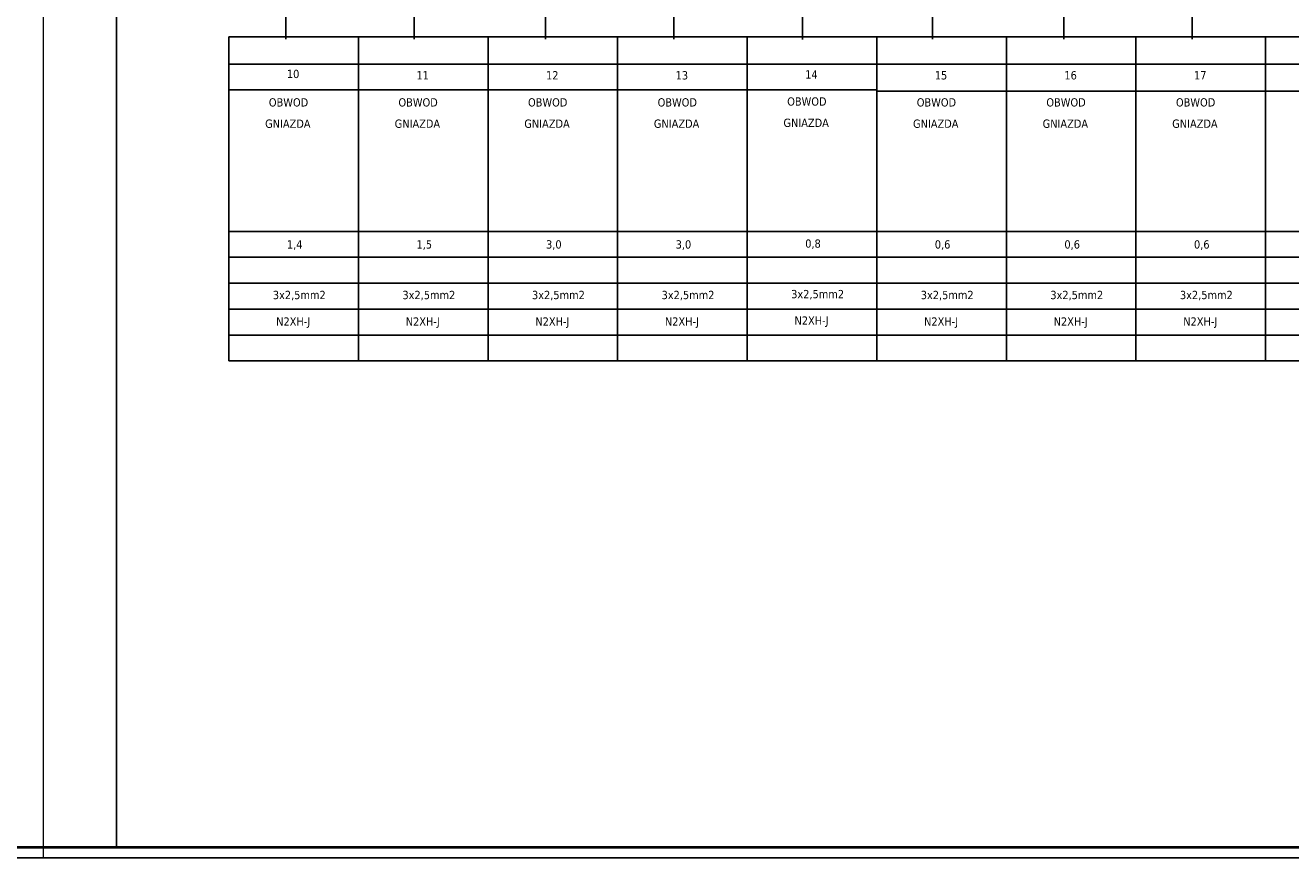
# Model space of a CAD drawing. Header units: millimetres. Extents: x 18084 to 47233, y 38174 to 56392.
# Tile 45 of 251: x 30406 to 32848, y 41994 to 43602. Entities that reach past the tile are written whole.
import ezdxf

# ---------------------------------------------------------------- set-up
doc = ezdxf.new("R2010")
doc.units = ezdxf.units.MM
doc.header["$LTSCALE"] = 100
for name, color, linetype in [('3', 7, 'Continuous'), ('4', 7, 'Continuous'), ('5', 7, 'Continuous'), ('E_ramka_wew', 10, 'Continuous')]:
    doc.layers.add(name, color=color, linetype=linetype)
doc.layers.add('_M_TABELKA RZUT CAŁOŚCI', color=7, linetype='Continuous', lineweight=20)
doc.styles.add('TAHOMA', font='tahoma.ttf')

# ---------------------------------------------------------------- blocks, each defined once
blk = doc.blocks.new('zw$8BC5')
at = {"layer": '3', "style": 'TAHOMA'}
blk.add_text('N2XH-J', height=16, dxfattribs=at).set_placement((-171.7, -34.4))

msp = doc.modelspace()

# ---------------------------------------------------------------- linework, layer by layer
at = {"linetype": 'Continuous'}
for p, q in [((30582.4, 42016.8), (30582.4, 44931.8)), ((34295.4, 42017), (24910.1, 42017)), ((34412, 42017), (25026.7, 42017)), ((35565.8, 42015.1), (26180.5, 42015.1))]:
    msp.add_line(p, q, dxfattribs=at)
at = {"color": 0}
for p, q in [((30799, 43579.3), (30799, 42954.3)), ((32049, 43579.3), (32049, 42954.3)), ((30799, 43527.6), (30799, 42954.3)), ((30799, 43527.6), (30799, 42954.3)), ((31049, 43527.6), (31049, 42954.3)), ((31299, 43527.6), (31299, 42954.3)), ((31299, 43527.6), (31299, 42954.3)), ((31549, 43527.6), (31549, 42954.3)), ((31799, 43527.6), (31799, 42954.3)), ((31799, 43527.6), (31799, 42954.3)), ((32049, 43527.6), (32049, 42954.3)), ((32299, 43527.6), (32299, 42954.3)), ((32299, 43527.6), (32299, 42954.3)), ((32549, 43527.6), (32549, 42954.3)), ((32799, 43527.6), (32799, 42954.3)), ((32799, 43527.6), (32799, 42954.3)), ((30799, 43526.6), (30940.7, 43526.6)), ((30940.7, 43526.6), (32049, 43526.6)), ((31028.4, 43477.6), (32049, 43477.6)), ((30798, 43204.3), (31049, 43204.3)), ((31048, 43204.3), (31299, 43204.3)), ((31298, 43204.3), (31549, 43204.3)), ((31548, 43204.3), (31799, 43204.3)), ((31798, 43204.3), (32049, 43204.3)), ((32048, 43204.3), (32299, 43204.3)), ((32298, 43204.3), (32549, 43204.3)), ((32548, 43204.3), (32799, 43204.3)), ((32798, 43204.3), (33049, 43204.3)), ((30798, 43154.3), (31049, 43154.3)), ((31048, 43154.3), (31299, 43154.3)), ((31298, 43154.3), (31549, 43154.3)), ((31548, 43154.3), (31799, 43154.3)), ((31798, 43154.3), (32049, 43154.3)), ((32048, 43154.3), (32299, 43154.3)), ((32298, 43154.3), (32549, 43154.3)), ((32548, 43154.3), (32799, 43154.3)), ((32798, 43154.3), (33049, 43154.3))]:
    msp.add_line(p, q, dxfattribs=at)
at = {"layer": '3', "color": 7}
for points in [[(30799, 43579.3), (30799, 43529.3)], [(30799, 43529.3), (30799, 43579.3)], [(30799, 43579.3), (30799, 43529.3)], [(30799, 43529.3), (30799, 43579.3)], [(30799, 42954.3), (30799, 43579.3)], [(30799, 43579.3), (31049, 43579.3)], [(30799, 43529.3), (30799, 43579.3)], [(30799, 43579.3), (30799, 43529.3)], [(30799, 42954.3), (30799, 43579.3)], [(30799, 43529.3), (30799, 43579.3)], [(30799, 43579.3), (30799, 43529.3)], [(30799, 43528.3), (30799, 43578.3)], [(30799, 43578.3), (30799, 43528.3)], [(30799, 43528.3), (30799, 43578.3)], [(30799, 43578.3), (30799, 43528.3)], [(30799, 43527.6), (30799, 43577.6)], [(30799, 43527.6), (30799, 43577.6)], [(31049, 43579.3), (31049, 43529.3)], [(31049, 43529.3), (31049, 43579.3)], [(31049, 42954.3), (31049, 43579.3)], [(31049, 43579.3), (31299, 43579.3)], [(31049, 43529.3), (31049, 43579.3)], [(31049, 43579.3), (31049, 43529.3)], [(31049, 42954.3), (31049, 43579.3)], [(31049, 43529.3), (31049, 43579.3)], [(31049, 43579.3), (31049, 43529.3)], [(31049, 43528.3), (31049, 43578.3)], [(31049, 43578.3), (31049, 43528.3)], [(31049, 43527.6), (31049, 43577.6)], [(31299, 43579.3), (31299, 43529.3)], [(31299, 43529.3), (31299, 43579.3)], [(31299, 43579.3), (31299, 43529.3)], [(31299, 43529.3), (31299, 43579.3)], [(31299, 42954.3), (31299, 43579.3)], [(31299, 43579.3), (31549, 43579.3)], [(31299, 43529.3), (31299, 43579.3)], [(31299, 43579.3), (31299, 43529.3)], [(31299, 42954.3), (31299, 43579.3)], [(31299, 43529.3), (31299, 43579.3)], [(31299, 43579.3), (31299, 43529.3)], [(31299, 43528.3), (31299, 43578.3)], [(31299, 43578.3), (31299, 43528.3)], [(31299, 43528.3), (31299, 43578.3)], [(31299, 43578.3), (31299, 43528.3)], [(31299, 43527.6), (31299, 43577.6)], [(31299, 43527.6), (31299, 43577.6)], [(31549, 43579.3), (31549, 43529.3)], [(31549, 43529.3), (31549, 43579.3)], [(31549, 42954.3), (31549, 43579.3)], [(31549, 43579.3), (31799, 43579.3)], [(31549, 43529.3), (31549, 43579.3)], [(31549, 43579.3), (31549, 43529.3)], [(31549, 42954.3), (31549, 43579.3)], [(31549, 43529.3), (31549, 43579.3)], [(31549, 43579.3), (31549, 43529.3)], [(31549, 43528.3), (31549, 43578.3)], [(31549, 43578.3), (31549, 43528.3)], [(31549, 43527.6), (31549, 43577.6)], [(31799, 43579.3), (31799, 43529.3)], [(31799, 43529.3), (31799, 43579.3)], [(31799, 43579.3), (31799, 43529.3)], [(31799, 43529.3), (31799, 43579.3)], [(31799, 42954.3), (31799, 43579.3)], [(31799, 43579.3), (32049, 43579.3)], [(31799, 43529.3), (31799, 43579.3)], [(31799, 43579.3), (31799, 43529.3)], [(31799, 42954.3), (31799, 43579.3)], [(31799, 43529.3), (31799, 43579.3)], [(31799, 43579.3), (31799, 43529.3)], [(31799, 43528.3), (31799, 43578.3)], [(31799, 43578.3), (31799, 43528.3)], [(31799, 43528.3), (31799, 43578.3)], [(31799, 43578.3), (31799, 43528.3)], [(31799, 43527.6), (31799, 43577.6)], [(31799, 43527.6), (31799, 43577.6)], [(32049, 43579.3), (32049, 43529.3)], [(32049, 43529.3), (32049, 43579.3)], [(32049, 42954.3), (32049, 43579.3)], [(32049, 43579.3), (32299, 43579.3)], [(32049, 43529.3), (32049, 43579.3)], [(32049, 43579.3), (32049, 43529.3)], [(32049, 42954.3), (32049, 43579.3)], [(32049, 43529.3), (32049, 43579.3)], [(32049, 43579.3), (32049, 43529.3)], [(32049, 43528.3), (32049, 43578.3)], [(32049, 43578.3), (32049, 43528.3)], [(32049, 43527.6), (32049, 43577.6)], [(32299, 43579.3), (32299, 43529.3)], [(32299, 43529.3), (32299, 43579.3)], [(32299, 43579.3), (32299, 43529.3)], [(32299, 43529.3), (32299, 43579.3)], [(32299, 42954.3), (32299, 43579.3)], [(32299, 43579.3), (32549, 43579.3)], [(32299, 43529.3), (32299, 43579.3)], [(32299, 43579.3), (32299, 43529.3)], [(32299, 42954.3), (32299, 43579.3)], [(32299, 43529.3), (32299, 43579.3)], [(32299, 43579.3), (32299, 43529.3)], [(32299, 43528.3), (32299, 43578.3)], [(32299, 43578.3), (32299, 43528.3)], [(32299, 43528.3), (32299, 43578.3)], [(32299, 43578.3), (32299, 43528.3)], [(32299, 43527.6), (32299, 43577.6)], [(32299, 43527.6), (32299, 43577.6)], [(32549, 43579.3), (32549, 43529.3)], [(32549, 43529.3), (32549, 43579.3)], [(32549, 42954.3), (32549, 43579.3)], [(32549, 43579.3), (32799, 43579.3)], [(32549, 43529.3), (32549, 43579.3)], [(32549, 43579.3), (32549, 43529.3)], [(32549, 42954.3), (32549, 43579.3)], [(32549, 43529.3), (32549, 43579.3)], [(32549, 43579.3), (32549, 43529.3)], [(32549, 43528.3), (32549, 43578.3)], [(32549, 43578.3), (32549, 43528.3)], [(32549, 43527.6), (32549, 43577.6)], [(32799, 43579.3), (32799, 43529.3)], [(32799, 43529.3), (32799, 43579.3)], [(32799, 43579.3), (32799, 43529.3)], [(32799, 43529.3), (32799, 43579.3)], [(32799, 42954.3), (32799, 43579.3)], [(32799, 43579.3), (33049, 43579.3)], [(32799, 43529.3), (32799, 43579.3)], [(32799, 43579.3), (32799, 43529.3)], [(32799, 42954.3), (32799, 43579.3)], [(32799, 43529.3), (32799, 43579.3)], [(32799, 43579.3), (32799, 43529.3)], [(32799, 43528.3), (32799, 43578.3)], [(32799, 43578.3), (32799, 43528.3)], [(32799, 43528.3), (32799, 43578.3)], [(32799, 43578.3), (32799, 43528.3)], [(32799, 43527.6), (32799, 43577.6)], [(32799, 43527.6), (32799, 43577.6)], [(30799, 43479.3), (30799, 43529.3)], [(30799, 43529.3), (30799, 43479.3)], [(30799, 43479.3), (30799, 43529.3)], [(30799, 43529.3), (30799, 43479.3)], [(31049, 43479.3), (31049, 43529.3)], [(31049, 43529.3), (31049, 43479.3)], [(31049, 43479.3), (31049, 43529.3)], [(31049, 43529.3), (31049, 43479.3)], [(32049, 43479.3), (32049, 43529.3)], [(32049, 43529.3), (32049, 43479.3)], [(32049, 43479.3), (32049, 43529.3)], [(32049, 43529.3), (32049, 43479.3)], [(30799, 43206.3), (30799, 43479.3)], [(30799, 43206.3), (30799, 43479.3)], [(30799, 43206.3), (30799, 43479.3)], [(30799, 43206.3), (30799, 43479.3)], [(31049, 43206.3), (31049, 43479.3)], [(31049, 43206.3), (31049, 43479.3)], [(31049, 43206.3), (31049, 43479.3)], [(31299, 43206.3), (31299, 43479.3)], [(31299, 43206.3), (31299, 43479.3)], [(31299, 43206.3), (31299, 43479.3)], [(31299, 43206.3), (31299, 43479.3)], [(31549, 43206.3), (31549, 43479.3)], [(31549, 43206.3), (31549, 43479.3)], [(31549, 43206.3), (31549, 43479.3)], [(31799, 43206.3), (31799, 43479.3)], [(31799, 43206.3), (31799, 43479.3)], [(31799, 43206.3), (31799, 43479.3)], [(31799, 43206.3), (31799, 43479.3)], [(32049, 43206.3), (32049, 43479.3)], [(32049, 43206.3), (32049, 43479.3)], [(32049, 43206.3), (32049, 43479.3)], [(32299, 43206.3), (32299, 43479.3)], [(32299, 43206.3), (32299, 43479.3)], [(32299, 43206.3), (32299, 43479.3)], [(32299, 43206.3), (32299, 43479.3)], [(32549, 43206.3), (32549, 43479.3)], [(32549, 43206.3), (32549, 43479.3)], [(32549, 43206.3), (32549, 43479.3)], [(32799, 43206.3), (32799, 43479.3)], [(32799, 43206.3), (32799, 43479.3)], [(32799, 43206.3), (32799, 43479.3)], [(32799, 43206.3), (32799, 43479.3)], [(30799, 43477.6), (30799, 43202.6)], [(30799, 43202.6), (30799, 43477.6)], [(30799, 43477.6), (30799, 43202.6)], [(30799, 43202.6), (30799, 43477.6)], [(31028.4, 43477.6), (30799, 43477.6)], [(31049, 43477.6), (31049, 43202.6)], [(31049, 43202.6), (31049, 43477.6)], [(31299, 43477.6), (31299, 43202.6)], [(31299, 43202.6), (31299, 43477.6)], [(31299, 43477.6), (31299, 43202.6)], [(31299, 43202.6), (31299, 43477.6)], [(31549, 43477.6), (31549, 43202.6)], [(31549, 43202.6), (31549, 43477.6)], [(31799, 43477.6), (31799, 43202.6)], [(31799, 43202.6), (31799, 43477.6)], [(31799, 43477.6), (31799, 43202.6)], [(31799, 43202.6), (31799, 43477.6)], [(32049, 43477.6), (32049, 43202.6)], [(32049, 43202.6), (32049, 43477.6)], [(32299, 43477.6), (32299, 43202.6)], [(32299, 43202.6), (32299, 43477.6)], [(32299, 43477.6), (32299, 43202.6)], [(32299, 43202.6), (32299, 43477.6)], [(32549, 43477.6), (32549, 43202.6)], [(32549, 43202.6), (32549, 43477.6)], [(32799, 43477.6), (32799, 43202.6)], [(32799, 43202.6), (32799, 43477.6)], [(32799, 43477.6), (32799, 43202.6)], [(32799, 43202.6), (32799, 43477.6)], [(30799, 43206.3), (30799, 43154.3)], [(30799, 43154.3), (30799, 43206.3)], [(30799, 43206.3), (30799, 43154.3)], [(30799, 43154.3), (30799, 43206.3)], [(30799, 43154.3), (30799, 43206.3)], [(30799, 43206.3), (30799, 43154.3)], [(30799, 43154.3), (30799, 43206.3)], [(30799, 43206.3), (30799, 43154.3)], [(30799, 43205.3), (30799, 43153.3)], [(30799, 43153.3), (30799, 43205.3)], [(30799, 43205.3), (30799, 43153.3)], [(30799, 43153.3), (30799, 43205.3)], [(30799, 43152.6), (30799, 43202.6)], [(30799, 43202.6), (30799, 43152.6)], [(30799, 43152.6), (30799, 43202.6)], [(30799, 43202.6), (30799, 43152.6)], [(31049, 43206.3), (31049, 43154.3)], [(31049, 43154.3), (31049, 43206.3)], [(31049, 43154.3), (31049, 43206.3)], [(31049, 43206.3), (31049, 43154.3)], [(31049, 43154.3), (31049, 43206.3)], [(31049, 43206.3), (31049, 43154.3)], [(31049, 43205.3), (31049, 43153.3)], [(31049, 43153.3), (31049, 43205.3)], [(31049, 43152.6), (31049, 43202.6)], [(31049, 43202.6), (31049, 43152.6)], [(31299, 43206.3), (31299, 43154.3)], [(31299, 43154.3), (31299, 43206.3)], [(31299, 43206.3), (31299, 43154.3)], [(31299, 43154.3), (31299, 43206.3)], [(31299, 43154.3), (31299, 43206.3)], [(31299, 43206.3), (31299, 43154.3)], [(31299, 43154.3), (31299, 43206.3)], [(31299, 43206.3), (31299, 43154.3)], [(31299, 43205.3), (31299, 43153.3)], [(31299, 43153.3), (31299, 43205.3)], [(31299, 43205.3), (31299, 43153.3)], [(31299, 43153.3), (31299, 43205.3)], [(31299, 43152.6), (31299, 43202.6)], [(31299, 43202.6), (31299, 43152.6)], [(31299, 43152.6), (31299, 43202.6)], [(31299, 43202.6), (31299, 43152.6)], [(31549, 43206.3), (31549, 43154.3)], [(31549, 43154.3), (31549, 43206.3)], [(31549, 43154.3), (31549, 43206.3)], [(31549, 43206.3), (31549, 43154.3)], [(31549, 43154.3), (31549, 43206.3)], [(31549, 43206.3), (31549, 43154.3)], [(31549, 43205.3), (31549, 43153.3)], [(31549, 43153.3), (31549, 43205.3)], [(31549, 43152.6), (31549, 43202.6)], [(31549, 43202.6), (31549, 43152.6)], [(31799, 43206.3), (31799, 43154.3)], [(31799, 43154.3), (31799, 43206.3)], [(31799, 43206.3), (31799, 43154.3)], [(31799, 43154.3), (31799, 43206.3)], [(31799, 43154.3), (31799, 43206.3)], [(31799, 43206.3), (31799, 43154.3)], [(31799, 43154.3), (31799, 43206.3)], [(31799, 43206.3), (31799, 43154.3)], [(31799, 43205.3), (31799, 43153.3)], [(31799, 43153.3), (31799, 43205.3)], [(31799, 43205.3), (31799, 43153.3)], [(31799, 43153.3), (31799, 43205.3)], [(31799, 43152.6), (31799, 43202.6)], [(31799, 43202.6), (31799, 43152.6)], [(31799, 43152.6), (31799, 43202.6)], [(31799, 43202.6), (31799, 43152.6)], [(32049, 43206.3), (32049, 43154.3)], [(32049, 43154.3), (32049, 43206.3)], [(32049, 43154.3), (32049, 43206.3)], [(32049, 43206.3), (32049, 43154.3)], [(32049, 43154.3), (32049, 43206.3)], [(32049, 43206.3), (32049, 43154.3)], [(32049, 43205.3), (32049, 43153.3)], [(32049, 43153.3), (32049, 43205.3)], [(32049, 43152.6), (32049, 43202.6)], [(32049, 43202.6), (32049, 43152.6)], [(32299, 43206.3), (32299, 43154.3)], [(32299, 43154.3), (32299, 43206.3)], [(32299, 43206.3), (32299, 43154.3)], [(32299, 43154.3), (32299, 43206.3)], [(32299, 43154.3), (32299, 43206.3)], [(32299, 43206.3), (32299, 43154.3)], [(32299, 43154.3), (32299, 43206.3)], [(32299, 43206.3), (32299, 43154.3)], [(32299, 43205.3), (32299, 43153.3)], [(32299, 43153.3), (32299, 43205.3)], [(32299, 43205.3), (32299, 43153.3)], [(32299, 43153.3), (32299, 43205.3)], [(32299, 43152.6), (32299, 43202.6)], [(32299, 43202.6), (32299, 43152.6)], [(32299, 43152.6), (32299, 43202.6)], [(32299, 43202.6), (32299, 43152.6)], [(32549, 43206.3), (32549, 43154.3)], [(32549, 43154.3), (32549, 43206.3)], [(32549, 43154.3), (32549, 43206.3)], [(32549, 43206.3), (32549, 43154.3)], [(32549, 43154.3), (32549, 43206.3)], [(32549, 43206.3), (32549, 43154.3)], [(32549, 43205.3), (32549, 43153.3)], [(32549, 43153.3), (32549, 43205.3)], [(32549, 43152.6), (32549, 43202.6)], [(32549, 43202.6), (32549, 43152.6)], [(32799, 43206.3), (32799, 43154.3)], [(32799, 43154.3), (32799, 43206.3)], [(32799, 43206.3), (32799, 43154.3)], [(32799, 43154.3), (32799, 43206.3)], [(32799, 43154.3), (32799, 43206.3)], [(32799, 43206.3), (32799, 43154.3)], [(32799, 43154.3), (32799, 43206.3)], [(32799, 43206.3), (32799, 43154.3)], [(32799, 43205.3), (32799, 43153.3)], [(32799, 43153.3), (32799, 43205.3)], [(32799, 43205.3), (32799, 43153.3)], [(32799, 43153.3), (32799, 43205.3)], [(32799, 43152.6), (32799, 43202.6)], [(32799, 43202.6), (32799, 43152.6)], [(32799, 43152.6), (32799, 43202.6)], [(32799, 43202.6), (32799, 43152.6)], [(30799, 43154.3), (30799, 43104.3)], [(30799, 43104.3), (30799, 43154.3)], [(30799, 43154.3), (30799, 43104.3)], [(30799, 43104.3), (30799, 43154.3)], [(30799, 43104.3), (30799, 43154.3)], [(30799, 43154.3), (30799, 43104.3)], [(30799, 43104.3), (30799, 43154.3)], [(30799, 43154.3), (30799, 43104.3)], [(30799, 43153.3), (30799, 43103.3)], [(30799, 43103.3), (30799, 43153.3)], [(30799, 43153.3), (30799, 43103.3)], [(30799, 43103.3), (30799, 43153.3)], [(30799, 43102.6), (30799, 43152.6)], [(30799, 43152.6), (30799, 43102.6)], [(30799, 43102.6), (30799, 43152.6)], [(30799, 43152.6), (30799, 43102.6)], [(31049, 43154.3), (31049, 43104.3)], [(31049, 43104.3), (31049, 43154.3)], [(31049, 43104.3), (31049, 43154.3)], [(31049, 43154.3), (31049, 43104.3)], [(31049, 43104.3), (31049, 43154.3)], [(31049, 43154.3), (31049, 43104.3)], [(31049, 43153.3), (31049, 43103.3)], [(31049, 43103.3), (31049, 43153.3)], [(31049, 43102.6), (31049, 43152.6)], [(31049, 43152.6), (31049, 43102.6)], [(31299, 43154.3), (31299, 43104.3)], [(31299, 43104.3), (31299, 43154.3)], [(31299, 43154.3), (31299, 43104.3)], [(31299, 43104.3), (31299, 43154.3)], [(31299, 43104.3), (31299, 43154.3)], [(31299, 43154.3), (31299, 43104.3)], [(31299, 43104.3), (31299, 43154.3)], [(31299, 43154.3), (31299, 43104.3)], [(31299, 43153.3), (31299, 43103.3)], [(31299, 43103.3), (31299, 43153.3)], [(31299, 43153.3), (31299, 43103.3)], [(31299, 43103.3), (31299, 43153.3)], [(31299, 43102.6), (31299, 43152.6)], [(31299, 43152.6), (31299, 43102.6)], [(31299, 43102.6), (31299, 43152.6)], [(31299, 43152.6), (31299, 43102.6)], [(31549, 43154.3), (31549, 43104.3)], [(31549, 43104.3), (31549, 43154.3)], [(31549, 43104.3), (31549, 43154.3)], [(31549, 43154.3), (31549, 43104.3)], [(31549, 43104.3), (31549, 43154.3)], [(31549, 43154.3), (31549, 43104.3)], [(31549, 43153.3), (31549, 43103.3)], [(31549, 43103.3), (31549, 43153.3)], [(31549, 43102.6), (31549, 43152.6)], [(31549, 43152.6), (31549, 43102.6)], [(31799, 43154.3), (31799, 43104.3)], [(31799, 43104.3), (31799, 43154.3)], [(31799, 43154.3), (31799, 43104.3)], [(31799, 43104.3), (31799, 43154.3)], [(31799, 43104.3), (31799, 43154.3)], [(31799, 43154.3), (31799, 43104.3)], [(31799, 43104.3), (31799, 43154.3)], [(31799, 43154.3), (31799, 43104.3)], [(31799, 43153.3), (31799, 43103.3)], [(31799, 43103.3), (31799, 43153.3)], [(31799, 43153.3), (31799, 43103.3)], [(31799, 43103.3), (31799, 43153.3)], [(31799, 43102.6), (31799, 43152.6)], [(31799, 43152.6), (31799, 43102.6)], [(31799, 43102.6), (31799, 43152.6)], [(31799, 43152.6), (31799, 43102.6)], [(32049, 43154.3), (32049, 43104.3)], [(32049, 43104.3), (32049, 43154.3)], [(32049, 43104.3), (32049, 43154.3)], [(32049, 43154.3), (32049, 43104.3)], [(32049, 43104.3), (32049, 43154.3)], [(32049, 43154.3), (32049, 43104.3)], [(32049, 43153.3), (32049, 43103.3)], [(32049, 43103.3), (32049, 43153.3)], [(32049, 43102.6), (32049, 43152.6)], [(32049, 43152.6), (32049, 43102.6)], [(32299, 43154.3), (32299, 43104.3)], [(32299, 43104.3), (32299, 43154.3)], [(32299, 43154.3), (32299, 43104.3)], [(32299, 43104.3), (32299, 43154.3)], [(32299, 43104.3), (32299, 43154.3)], [(32299, 43154.3), (32299, 43104.3)], [(32299, 43104.3), (32299, 43154.3)], [(32299, 43154.3), (32299, 43104.3)], [(32299, 43153.3), (32299, 43103.3)], [(32299, 43103.3), (32299, 43153.3)], [(32299, 43153.3), (32299, 43103.3)], [(32299, 43103.3), (32299, 43153.3)], [(32299, 43102.6), (32299, 43152.6)], [(32299, 43152.6), (32299, 43102.6)], [(32299, 43102.6), (32299, 43152.6)], [(32299, 43152.6), (32299, 43102.6)], [(32549, 43154.3), (32549, 43104.3)], [(32549, 43104.3), (32549, 43154.3)], [(32549, 43104.3), (32549, 43154.3)], [(32549, 43154.3), (32549, 43104.3)], [(32549, 43104.3), (32549, 43154.3)], [(32549, 43154.3), (32549, 43104.3)], [(32549, 43153.3), (32549, 43103.3)], [(32549, 43103.3), (32549, 43153.3)], [(32549, 43102.6), (32549, 43152.6)], [(32549, 43152.6), (32549, 43102.6)], [(32799, 43154.3), (32799, 43104.3)], [(32799, 43104.3), (32799, 43154.3)], [(32799, 43154.3), (32799, 43104.3)], [(32799, 43104.3), (32799, 43154.3)], [(32799, 43104.3), (32799, 43154.3)], [(32799, 43154.3), (32799, 43104.3)], [(32799, 43104.3), (32799, 43154.3)], [(32799, 43154.3), (32799, 43104.3)], [(32799, 43153.3), (32799, 43103.3)], [(32799, 43103.3), (32799, 43153.3)], [(32799, 43153.3), (32799, 43103.3)], [(32799, 43103.3), (32799, 43153.3)], [(32799, 43102.6), (32799, 43152.6)], [(32799, 43152.6), (32799, 43102.6)], [(32799, 43102.6), (32799, 43152.6)], [(32799, 43152.6), (32799, 43102.6)], [(31049, 43104.3), (30799, 43104.3)], [(30799, 43104.3), (31049, 43104.3)], [(30799, 43054.3), (30799, 43104.3)], [(30799, 43104.3), (30799, 43054.3)], [(30799, 43054.3), (30799, 43104.3)], [(30799, 43104.3), (30799, 43054.3)], [(31299, 43104.3), (31049, 43104.3)], [(31049, 43104.3), (31299, 43104.3)], [(31049, 43054.3), (31049, 43104.3)], [(31049, 43104.3), (31049, 43054.3)], [(31049, 43054.3), (31049, 43104.3)], [(31049, 43104.3), (31049, 43054.3)], [(31549, 43104.3), (31299, 43104.3)], [(31299, 43104.3), (31549, 43104.3)], [(31299, 43054.3), (31299, 43104.3)], [(31299, 43104.3), (31299, 43054.3)], [(31299, 43054.3), (31299, 43104.3)], [(31299, 43104.3), (31299, 43054.3)], [(31799, 43104.3), (31549, 43104.3)], [(31549, 43104.3), (31799, 43104.3)], [(31549, 43054.3), (31549, 43104.3)], [(31549, 43104.3), (31549, 43054.3)], [(31549, 43054.3), (31549, 43104.3)], [(31549, 43104.3), (31549, 43054.3)], [(32049, 43104.3), (31799, 43104.3)], [(31799, 43104.3), (32049, 43104.3)], [(31799, 43054.3), (31799, 43104.3)], [(31799, 43104.3), (31799, 43054.3)], [(31799, 43054.3), (31799, 43104.3)], [(31799, 43104.3), (31799, 43054.3)], [(32299, 43104.3), (32049, 43104.3)], [(32049, 43104.3), (32299, 43104.3)], [(32049, 43054.3), (32049, 43104.3)], [(32049, 43104.3), (32049, 43054.3)], [(32049, 43054.3), (32049, 43104.3)], [(32049, 43104.3), (32049, 43054.3)], [(32549, 43104.3), (32299, 43104.3)], [(32299, 43104.3), (32549, 43104.3)], [(32299, 43054.3), (32299, 43104.3)], [(32299, 43104.3), (32299, 43054.3)], [(32299, 43054.3), (32299, 43104.3)], [(32299, 43104.3), (32299, 43054.3)], [(32799, 43104.3), (32549, 43104.3)], [(32549, 43104.3), (32799, 43104.3)], [(32549, 43054.3), (32549, 43104.3)], [(32549, 43104.3), (32549, 43054.3)], [(32549, 43054.3), (32549, 43104.3)], [(32549, 43104.3), (32549, 43054.3)], [(33049, 43104.3), (32799, 43104.3)], [(32799, 43104.3), (33049, 43104.3)], [(32799, 43054.3), (32799, 43104.3)], [(32799, 43104.3), (32799, 43054.3)], [(32799, 43054.3), (32799, 43104.3)], [(32799, 43104.3), (32799, 43054.3)], [(31049, 43054.3), (30799, 43054.3)], [(30799, 43054.3), (31049, 43054.3)], [(30799, 43004.3), (30799, 43054.3)], [(30799, 43054.3), (30799, 43004.3)], [(30799, 43004.3), (30799, 43054.3)], [(30799, 43054.3), (30799, 43004.3)], [(31299, 43054.3), (31049, 43054.3)], [(31049, 43054.3), (31299, 43054.3)], [(31049, 43004.3), (31049, 43054.3)], [(31049, 43054.3), (31049, 43004.3)], [(31049, 43004.3), (31049, 43054.3)], [(31049, 43054.3), (31049, 43004.3)], [(31549, 43054.3), (31299, 43054.3)], [(31299, 43054.3), (31549, 43054.3)], [(31299, 43004.3), (31299, 43054.3)], [(31299, 43054.3), (31299, 43004.3)], [(31299, 43004.3), (31299, 43054.3)], [(31299, 43054.3), (31299, 43004.3)], [(31799, 43054.3), (31549, 43054.3)], [(31549, 43054.3), (31799, 43054.3)], [(31549, 43004.3), (31549, 43054.3)], [(31549, 43054.3), (31549, 43004.3)], [(31549, 43004.3), (31549, 43054.3)], [(31549, 43054.3), (31549, 43004.3)], [(32049, 43054.3), (31799, 43054.3)], [(31799, 43054.3), (32049, 43054.3)], [(31799, 43004.3), (31799, 43054.3)], [(31799, 43054.3), (31799, 43004.3)], [(31799, 43004.3), (31799, 43054.3)], [(31799, 43054.3), (31799, 43004.3)], [(32299, 43054.3), (32049, 43054.3)], [(32049, 43054.3), (32299, 43054.3)], [(32049, 43004.3), (32049, 43054.3)], [(32049, 43054.3), (32049, 43004.3)], [(32049, 43004.3), (32049, 43054.3)], [(32049, 43054.3), (32049, 43004.3)], [(32549, 43054.3), (32299, 43054.3)], [(32299, 43054.3), (32549, 43054.3)], [(32299, 43004.3), (32299, 43054.3)], [(32299, 43054.3), (32299, 43004.3)], [(32299, 43004.3), (32299, 43054.3)], [(32299, 43054.3), (32299, 43004.3)], [(32799, 43054.3), (32549, 43054.3)], [(32549, 43054.3), (32799, 43054.3)], [(32549, 43004.3), (32549, 43054.3)], [(32549, 43054.3), (32549, 43004.3)], [(32549, 43004.3), (32549, 43054.3)], [(32549, 43054.3), (32549, 43004.3)], [(33049, 43054.3), (32799, 43054.3)], [(32799, 43054.3), (33049, 43054.3)], [(32799, 43004.3), (32799, 43054.3)], [(32799, 43054.3), (32799, 43004.3)], [(32799, 43004.3), (32799, 43054.3)], [(32799, 43054.3), (32799, 43004.3)], [(31049, 43004.3), (30799, 43004.3)], [(30799, 43004.3), (31049, 43004.3)], [(30799, 43004.3), (30799, 42954.3)], [(30799, 42954.3), (30799, 43004.3)], [(30799, 43004.3), (30799, 42954.3)], [(30799, 42954.3), (30799, 43004.3)], [(31299, 43004.3), (31049, 43004.3)], [(31049, 43004.3), (31299, 43004.3)], [(31049, 43004.3), (31049, 42954.3)], [(31049, 42954.3), (31049, 43004.3)], [(31049, 43004.3), (31049, 42954.3)], [(31049, 42954.3), (31049, 43004.3)], [(31549, 43004.3), (31299, 43004.3)], [(31299, 43004.3), (31549, 43004.3)], [(31299, 43004.3), (31299, 42954.3)], [(31299, 42954.3), (31299, 43004.3)], [(31299, 43004.3), (31299, 42954.3)], [(31299, 42954.3), (31299, 43004.3)], [(31799, 43004.3), (31549, 43004.3)], [(31549, 43004.3), (31799, 43004.3)], [(31549, 43004.3), (31549, 42954.3)], [(31549, 42954.3), (31549, 43004.3)], [(31549, 43004.3), (31549, 42954.3)], [(31549, 42954.3), (31549, 43004.3)], [(32049, 43004.3), (31799, 43004.3)], [(31799, 43004.3), (32049, 43004.3)], [(31799, 43004.3), (31799, 42954.3)], [(31799, 42954.3), (31799, 43004.3)], [(31799, 43004.3), (31799, 42954.3)], [(31799, 42954.3), (31799, 43004.3)], [(32299, 43004.3), (32049, 43004.3)], [(32049, 43004.3), (32299, 43004.3)], [(32049, 43004.3), (32049, 42954.3)], [(32049, 42954.3), (32049, 43004.3)], [(32049, 43004.3), (32049, 42954.3)], [(32049, 42954.3), (32049, 43004.3)], [(32549, 43004.3), (32299, 43004.3)], [(32299, 43004.3), (32549, 43004.3)], [(32299, 43004.3), (32299, 42954.3)], [(32299, 42954.3), (32299, 43004.3)], [(32299, 43004.3), (32299, 42954.3)], [(32299, 42954.3), (32299, 43004.3)], [(32799, 43004.3), (32549, 43004.3)], [(32549, 43004.3), (32799, 43004.3)], [(32549, 43004.3), (32549, 42954.3)], [(32549, 42954.3), (32549, 43004.3)], [(32549, 43004.3), (32549, 42954.3)], [(32549, 42954.3), (32549, 43004.3)], [(33049, 43004.3), (32799, 43004.3)], [(32799, 43004.3), (33049, 43004.3)], [(32799, 43004.3), (32799, 42954.3)], [(32799, 42954.3), (32799, 43004.3)], [(32799, 43004.3), (32799, 42954.3)], [(32799, 42954.3), (32799, 43004.3)], [(31049, 42954.3), (30799, 42954.3)], [(31049, 42954.3), (30799, 42954.3)], [(31299, 42954.3), (31049, 42954.3)], [(31299, 42954.3), (31049, 42954.3)], [(31549, 42954.3), (31299, 42954.3)], [(31549, 42954.3), (31299, 42954.3)], [(31799, 42954.3), (31549, 42954.3)], [(31799, 42954.3), (31549, 42954.3)], [(32049, 42954.3), (31799, 42954.3)], [(32049, 42954.3), (31799, 42954.3)], [(32299, 42954.3), (32049, 42954.3)], [(32299, 42954.3), (32049, 42954.3)], [(32549, 42954.3), (32299, 42954.3)], [(32549, 42954.3), (32299, 42954.3)], [(32799, 42954.3), (32549, 42954.3)], [(32799, 42954.3), (32549, 42954.3)], [(33049, 42954.3), (32799, 42954.3)], [(33049, 42954.3), (32799, 42954.3)]]:
    msp.add_lwpolyline(points, dxfattribs=at)
at = {"layer": '4', "color": 7}
for points in [[(30908.7, 43700.3), (30908.7, 43575.3)], [(31156.7, 43700.3), (31156.7, 43575.3)], [(31409.7, 43700.1), (31409.7, 43575.1)], [(31657.7, 43700.1), (31657.7, 43575.1)], [(31905.7, 43699.1), (31905.7, 43574.1)], [(32156.7, 43700.3), (32156.7, 43575.3)], [(32409.7, 43700.1), (32409.7, 43575.1)], [(32657.7, 43700.1), (32657.7, 43575.1)]]:
    msp.add_lwpolyline(points, dxfattribs=at)
at = {"layer": '5'}
for p, q in [((32505.6, 42017), (30586.2, 42017)), ((32506.3, 42017), (34571.3, 42016.8)), ((26241.3, 41996.1), (30441.3, 41996.1)), ((30437, 41996.1), (34637, 41996.1))]:
    msp.add_line(p, q, dxfattribs=at)
at = {"layer": '_M_TABELKA RZUT CAŁOŚCI', "color": 1, "linetype": 'Continuous'}
for p, q in [((30441.3, 41996.1), (30441.3, 44966.1)), ((30441.3, 41996.1), (30441.3, 44966.1)), ((34315.7, 41994.4), (24769.1, 41996.3)), ((34432.3, 41994.4), (24885.7, 41996.2)), ((35424.8, 41994.4), (25878.2, 41996.2))]:
    msp.add_line(p, q, dxfattribs=at)
at = {"layer": 'E_ramka_wew', "color": 0}
for p, q in [((32049, 43526.6), (33049, 43526.6)), ((32049, 43474.9), (33049, 43474.9))]:
    msp.add_line(p, q, dxfattribs=at)

# ---------------------------------------------------------------- block references
at = {"color": 0}
for p in [(32062, 43058.6), (31062, 43056.8), (31312, 43056.8), (31562, 43056.8), (31812, 43056.8), (32312, 43056.8), (32562, 43056.8), (32812, 43056.8)]:
    msp.add_blockref('zw$8BC5', p, dxfattribs=at)

# ---------------------------------------------------------------- texts
at = {"layer": '3', "style": 'TAHOMA'}
for s, p in [('10', (30911, 43500)), ('11', (31161, 43497.3)), ('12', (31411, 43497.3)), ('13', (31661, 43497.3)), ('14', (31911, 43499)), ('15', (32161, 43497.3)), ('16', (32411, 43497.3)), ('17', (32661, 43497.3)), ('OBWOD  ', (30876.2, 43445.1)), ('OBWOD  ', (31126.2, 43445.1)), ('OBWOD  ', (31376.2, 43445.1)), ('OBWOD  ', (31626.2, 43445.1)), ('OBWOD  ', (31876.2, 43446.8)), ('OBWOD  ', (32126.2, 43445.1)), ('OBWOD  ', (32376.2, 43445.1)), ('OBWOD  ', (32626.2, 43445.1)), ('GNIAZDA', (30869, 43404)), ('GNIAZDA', (31119, 43404)), ('GNIAZDA', (31369, 43404)), ('GNIAZDA', (31619, 43404)), ('GNIAZDA', (31869, 43405.7)), ('GNIAZDA', (32119, 43404)), ('GNIAZDA', (32369, 43404)), ('GNIAZDA', (32619, 43404)), ('1,4', (30911, 43171.1)), ('1,5', (31161, 43171.1)), ('3,0', (31411, 43171.1)), ('3,0', (31661, 43171.1)), ('0,8', (31911, 43172.8)), ('0,6', (32161, 43171.1)), ('0,6', (32411, 43171.1)), ('0,6', (32661, 43171.1)), ('3x2,5mm2', (30883.9, 43073.6)), ('3x2,5mm2', (31133.9, 43073.6)), ('3x2,5mm2', (31383.9, 43073.6)), ('3x2,5mm2', (31633.9, 43073.6)), ('3x2,5mm2', (31883.9, 43075.3)), ('3x2,5mm2', (32133.9, 43073.6)), ('3x2,5mm2', (32383.9, 43073.6)), ('3x2,5mm2', (32633.9, 43073.6))]:
    msp.add_text(s, height=16, dxfattribs=at).set_placement(p)

doc.saveas('drawing.dxf')
